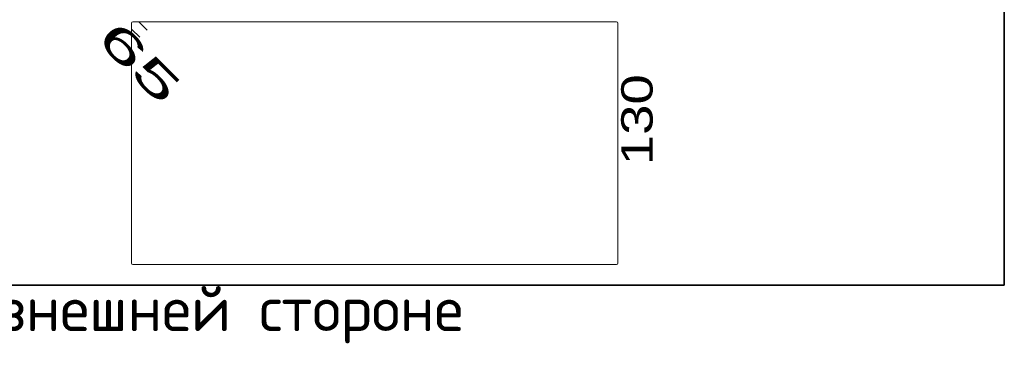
# Model space of a CAD drawing. Header units: metres. Extents: x -38 to 88, y -15 to 19.
# Tile 18 of 41: x 73.33 to 78.82, y -0.48 to 1.4. Entities that reach past the tile are written whole.
import ezdxf

# ---------------------------------------------------------------- set-up
doc = ezdxf.new("R2010")
doc.units = ezdxf.units.M
doc.styles.add('Greek s2', font='txt')
doc.styles.add('ISOCPEUR', font='txt')

msp = doc.modelspace()

# ---------------------------------------------------------------- linework, layer by layer
at = {"color": 7, "linetype": 'Continuous', "lineweight": 35, "transparency": 33554687}
for p in [(78.8239, 3.2185), (69.8239, -0.0815)]:
    msp.add_line(p, (78.8239, -0.0815), dxfattribs=at)
at = {"color": 40, "linetype": 'Continuous', "lineweight": 18, "transparency": 33554687}
for p, q in [((73.9572, 1.3519), (73.9572, 1.381)), ((73.9572, 0.0411), (73.9572, 1.381)), ((73.9654, 1.3892), (76.6616, 1.3892)), ((73.9654, 1.3892), (73.9945, 1.3892)), ((74.0003, 1.3868), (74.044, 1.3431)), ((76.6698, 1.381), (76.6698, 0.0411)), ((74.0033, 1.3023), (73.9596, 1.3461)), ((76.6616, 0.0329), (73.9654, 0.0329))]:
    msp.add_line(p, q, dxfattribs=at)
at = {"color": 7, "linetype": 'Continuous', "lineweight": 13, "transparency": 33554687}
msp.add_line((69.8239, -0.0815), (78.8239, -0.0815), dxfattribs=at)
at = {"color": 40, "linetype": 'Continuous', "lineweight": 18, "transparency": 33554687}
for centre, start, end in [((73.9654, 1.381), 90, 180), ((73.9654, 1.381), 90, 180), ((73.9945, 1.381), 45, 90), ((76.6616, 1.381), 0, 90), ((73.9654, 1.3519), 180, 225), ((73.9654, 0.0411), 180, 270), ((76.6616, 0.0411), 270, 0)]:
    msp.add_arc(centre, 0.00823, start, end, dxfattribs=at)

# ---------------------------------------------------------------- texts
at = {"color": 7, "linetype": 'Continuous', "lineweight": 25, "transparency": 33554687, "char_height": 0.175, "attachment_point": 7, "style": 'Greek s2'}
for s, insert, width, rotation in [('\\W2.02;65', (73.7537, 1.2838), 0.338048, 315), ('\\W1.30;130', (76.8654, 0.5886), 0.356448, 90)]:
    msp.add_mtext(s, dxfattribs=dict(at, insert=insert, width=width, rotation=rotation))
at = {"color": 7, "linetype": 'Continuous', "lineweight": 13, "transparency": 33554687, "insert": (69.8239, -0.4065), "char_height": 0.25, "width": 6.195572, "attachment_point": 7, "style": 'ISOCPEUR'}
msp.add_mtext('\\W0.99;Размеры указаны по внешней стороне', dxfattribs=at)

doc.saveas('drawing.dxf')
